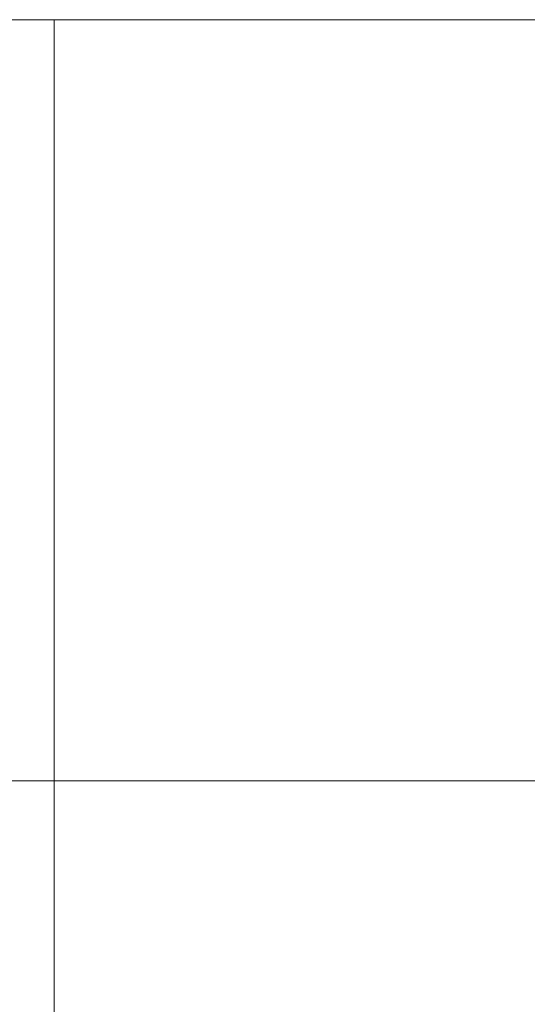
# Model space of a CAD drawing. Header units: millimetres. Extents: x 6089.8 to 6187.4, y 7494.6 to 7588.1.
# Tile 23 of 111: x 6140.1 to 6143.8, y 7510 to 7517.1. Entities that reach past the tile are written whole.
import ezdxf
from ezdxf.lldxf.tags import DXFTag

# ---------------------------------------------------------------- set-up
doc = ezdxf.new("R2010")
doc.units = ezdxf.units.MM
doc.layers.add('1', color=7, linetype='CONTINUOUS', true_color=0xffffff)
tags = doc.linetypes.add('DASHED', pattern=[25.72, 12.86, -12.86]).pattern_tags.tags
tags[6:7] = [DXFTag(74, 4), DXFTag(75, 0), DXFTag(340, '0'), DXFTag(46, 0.0), DXFTag(50, 0.0), DXFTag(44, 0.0), DXFTag(45, 0.0)]
tags[4:5] = [DXFTag(74, 4), DXFTag(75, 0), DXFTag(340, '0'), DXFTag(46, 0.0), DXFTag(50, 0.0), DXFTag(44, 0.0), DXFTag(45, 0.0)]

msp = doc.modelspace()

# ---------------------------------------------------------------- linework, layer by layer
at = {"layer": '1', "color": 251, "linetype": 'DASHED', "lineweight": 5}
for p, q in [((6140.3751, 7517.1042), (6134.3751, 7517.1042)), ((6146.3751, 7517.1042), (6140.3751, 7517.1042)), ((6140.3751, 7500.1042), (6140.3751, 7517.1042)), ((6140.3751, 7500.1042), (6140.3751, 7517.1042)), ((6140.3751, 7511.6042), (6134.3751, 7511.6042)), ((6146.3751, 7511.6042), (6140.3751, 7511.6042))]:
    msp.add_line(p, q, dxfattribs=at)

doc.saveas('drawing.dxf')
